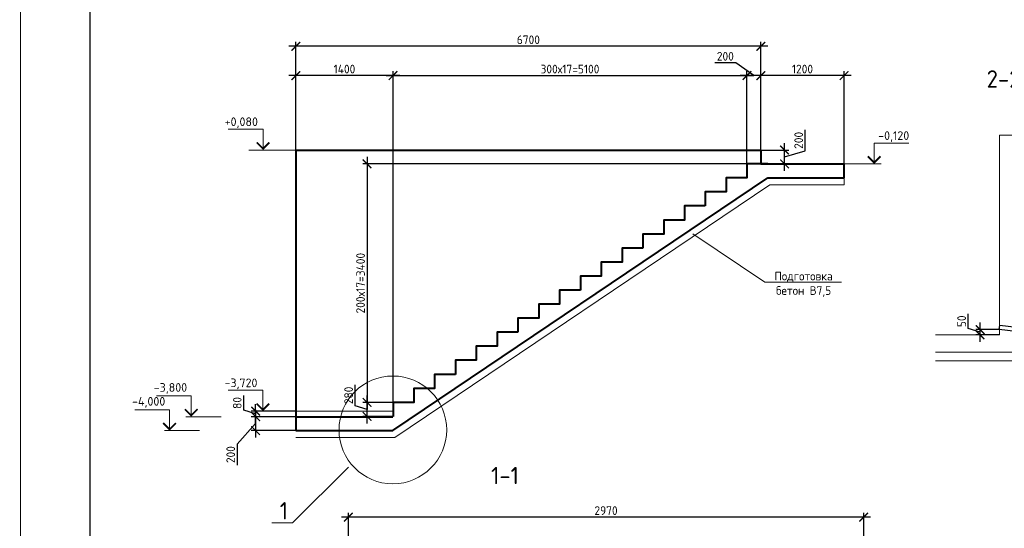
# Model space of a CAD drawing. Header units: millimetres. Extents: x 130535 to 3472113, y -52734 to 121434.
# Tile 49 of 100: x 539227 to 567601, y 4917 to 19563. Entities that reach past the tile are written whole.
import ezdxf
from ezdxf import colors
from ezdxf.entities.mleader import LeaderData, LeaderLine
from ezdxf.enums import TextEntityAlignment as Align
from ezdxf.math import Vec2, Vec3

# ---------------------------------------------------------------- set-up
doc = ezdxf.new("R2010")
doc.units = ezdxf.units.MM
doc.layers.get('DEFPOINTS').update_dxf_attribs({"color": 1, "lineweight": 0})
doc.layers.add('ИЗМ', color=3, linetype='Continuous')
doc.layers.add('ТОЛСТЫЕ_ОСНОВНЫЕ', color=6, linetype='Continuous')
for name, color, linetype, lineweight in [('РАЗМЕРЫ', 1, 'Continuous', 9), ('Разрез жилая часть$0$Отметки', 1, 'Continuous', 20), ('Символы 0.20', 1, 'Continuous', 20), ('стены монолит', 126, 'Continuous', 40), ('Текст 5.00', 82, 'Continuous', 50), ('Тонкая 0.20', 30, 'Continuous', 20), ('ТОНКИЕ', 7, 'Continuous', 9)]:
    doc.layers.add(name, color=color, linetype=linetype, lineweight=lineweight)
doc.styles.add('GOST-2.304_Type-B', font='GOST_Common.ttf')
doc.styles.add('ГОСТ', font='isocpeur.TTF')
doc.dimstyles.new('СПДС', dxfattribs={"dimscale": 100, "dimtxt": 2.5, "dimasz": 2.5, "dimexe": 1.25, "dimexo": 0, "dimtad": 1, "dimdec": 0, "dimtxsty": 'GOST-2.304_Type-B', "dimblk": 'ARCHTICK', "dimcen": 2.5, "dimdle": 2, "dimadec": 0, "dimazin": 2, "dimtfac": 0.75, "dimtdec": 0, "dimtmove": 1, "dimatfit": 3, "dimfxl": 1, "dimtolj": 1, "dimarcsym": 1})

# ---------------------------------------------------------------- blocks, each defined once
blk = doc.blocks.new('*U5')
at = {"layer": 'ТОЛСТЫЕ_ОСНОВНЫЕ', "color": 6}
blk.add_lwpolyline([(20, 5), (589, 5), (589, 415), (20, 415)], close=True, dxfattribs=at)
at = {"layer": 'ТОНКИЕ'}
blk.add_lwpolyline([(0, 0), (594, 0), (594, 420), (0, 420)], close=True, dxfattribs=at)
blk = doc.blocks.new('_None')
blk = doc.blocks.new('_ArchTick')
at = {"color": 0, "linetype": 'ByBlock', "const_width": 0.15}
blk.add_lwpolyline([(-0.5, -0.5), (0.5, 0.5)], dxfattribs=at)
blk = doc.blocks.new('*D369')
at = {"layer": 'DEFPOINTS', "color": 0, "linetype": 'Continuous', "lineweight": 0, "transparency": 16777216}
for p in [(548582, 8130, -700), (546027, 7730), (548582, 7730, -1050)]:
    blk.add_point(p, dxfattribs=at)
at = {"layer": 'РАЗМЕРЫ', "color": 0, "linetype": 'Continuous', "lineweight": -2, "transparency": 16777216}
for p, q in [((546027, 8330), (546027, 7530)), ((548582, 8130), (545902, 8130)), ((546027, 7930), (545496, 7339)), ((548582, 7730), (545902, 7730)), ((545496, 7339), (545496, 6739))]:
    blk.add_line(p, q, dxfattribs=at)
at = {"layer": 'РАЗМЕРЫ', "color": 0, "linetype": 'Continuous', "lineweight": -2, "transparency": 16777216, "xscale": 250, "yscale": 250, "zscale": 250}
for p, rotation in [((546027, 8130), 90), ((546027, 7730), 270)]:
    blk.add_blockref('_ArchTick', p, dxfattribs=dict(at, rotation=rotation))
at = {"layer": 'РАЗМЕРЫ', "color": 0, "linetype": 'Continuous', "lineweight": 0, "transparency": 16777216, "insert": (545308, 7039), "char_height": 250, "attachment_point": 5, "rotation": 90, "style": 'GOST-2.304_Type-B'}
blk.add_mtext('\\A1;200', dxfattribs=at)
blk = doc.blocks.new('*D365')
at = {"layer": 'DEFPOINTS', "color": 0, "linetype": 'Continuous', "lineweight": 0, "transparency": 16777216}
for p in [(560185, 17954), (560185, 15410), (549985, 8542)]:
    blk.add_point(p, dxfattribs=at)
at = {"layer": 'РАЗМЕРЫ', "color": 0, "linetype": 'Continuous', "lineweight": -2, "transparency": 16777216}
for p, q in [((549785, 17954), (560385, 17954)), ((549985, 8542), (549985, 18079)), ((560185, 15410), (560185, 18079))]:
    blk.add_line(p, q, dxfattribs=at)
at = {"layer": 'РАЗМЕРЫ', "color": 0, "linetype": 'Continuous', "lineweight": -2, "transparency": 16777216, "xscale": 250, "yscale": 250, "zscale": 250, "rotation": 180}
blk.add_blockref('_ArchTick', (549985, 17954), dxfattribs=at)
at = {"layer": 'РАЗМЕРЫ', "color": 0, "linetype": 'Continuous', "lineweight": -2, "transparency": 16777216, "xscale": 250, "yscale": 250, "zscale": 250}
blk.add_blockref('_ArchTick', (560185, 17954), dxfattribs=at)
at = {"layer": 'РАЗМЕРЫ', "color": 0, "linetype": 'Continuous', "lineweight": 0, "transparency": 16777216, "insert": (555085, 18142), "char_height": 250, "width": 550.09, "attachment_point": 5, "style": 'GOST-2.304_Type-B'}
blk.add_mtext('\\A1;300х17=5100', dxfattribs=at)
blk = doc.blocks.new('*D366')
at = {"layer": 'DEFPOINTS', "color": 0, "linetype": 'Continuous', "lineweight": 0, "transparency": 16777216}
for p in [(560585, 17954), (560585, 15810), (562985, 15410)]:
    blk.add_point(p, dxfattribs=at)
at = {"layer": 'РАЗМЕРЫ', "color": 0, "linetype": 'Continuous', "lineweight": -2, "transparency": 16777216}
for p, q in [((563185, 17954), (560385, 17954)), ((560585, 15810), (560585, 18079)), ((562985, 15410), (562985, 18079))]:
    blk.add_line(p, q, dxfattribs=at)
at = {"layer": 'РАЗМЕРЫ', "color": 0, "linetype": 'Continuous', "lineweight": -2, "transparency": 16777216, "xscale": 250, "yscale": 250, "zscale": 250, "rotation": 180}
blk.add_blockref('_ArchTick', (560585, 17954), dxfattribs=at)
at = {"layer": 'РАЗМЕРЫ', "color": 0, "linetype": 'Continuous', "lineweight": -2, "transparency": 16777216, "xscale": 250, "yscale": 250, "zscale": 250}
blk.add_blockref('_ArchTick', (562985, 17954), dxfattribs=at)
at = {"layer": 'РАЗМЕРЫ', "color": 0, "linetype": 'Continuous', "lineweight": 0, "transparency": 16777216, "insert": (561785, 18142), "char_height": 250, "attachment_point": 5, "style": 'GOST-2.304_Type-B'}
blk.add_mtext('\\A1;1200', dxfattribs=at)
blk = doc.blocks.new('*D367')
at = {"layer": 'DEFPOINTS', "color": 0, "linetype": 'Continuous', "lineweight": 0, "transparency": 16777216}
for p in [(547187, 18798), (547187, 15810, -7150), (560585, 15810)]:
    blk.add_point(p, dxfattribs=at)
at = {"layer": 'РАЗМЕРЫ', "color": 0, "linetype": 'Continuous', "lineweight": -2, "transparency": 16777216}
for p, q in [((560785, 18798), (546987, 18798)), ((547187, 15810), (547187, 18923)), ((560585, 15810), (560585, 18923))]:
    blk.add_line(p, q, dxfattribs=at)
at = {"layer": 'РАЗМЕРЫ', "color": 0, "linetype": 'Continuous', "lineweight": -2, "transparency": 16777216, "xscale": 250, "yscale": 250, "zscale": 250, "rotation": 180}
blk.add_blockref('_ArchTick', (547187, 18798), dxfattribs=at)
at = {"layer": 'РАЗМЕРЫ', "color": 0, "linetype": 'Continuous', "lineweight": -2, "transparency": 16777216, "xscale": 250, "yscale": 250, "zscale": 250}
blk.add_blockref('_ArchTick', (560585, 18798), dxfattribs=at)
at = {"layer": 'РАЗМЕРЫ', "color": 0, "linetype": 'Continuous', "lineweight": 0, "transparency": 16777216, "insert": (553886, 18985), "char_height": 250, "attachment_point": 5, "style": 'GOST-2.304_Type-B'}
blk.add_mtext('\\A1;6700', dxfattribs=at)
blk = doc.blocks.new('*D368')
at = {"layer": 'DEFPOINTS', "color": 0, "linetype": 'Continuous', "lineweight": 0, "transparency": 16777216}
for p in [(547187, 17954), (547187, 15810, -7150), (549985, 8542)]:
    blk.add_point(p, dxfattribs=at)
at = {"layer": 'РАЗМЕРЫ', "color": 0, "linetype": 'Continuous', "lineweight": -2, "transparency": 16777216}
for p, q in [((550185, 17954), (546987, 17954)), ((547187, 15810), (547187, 18079)), ((549985, 8542), (549985, 18079))]:
    blk.add_line(p, q, dxfattribs=at)
at = {"layer": 'РАЗМЕРЫ', "color": 0, "linetype": 'Continuous', "lineweight": -2, "transparency": 16777216, "xscale": 250, "yscale": 250, "zscale": 250, "rotation": 180}
blk.add_blockref('_ArchTick', (547187, 17954), dxfattribs=at)
at = {"layer": 'РАЗМЕРЫ', "color": 0, "linetype": 'Continuous', "lineweight": -2, "transparency": 16777216, "xscale": 250, "yscale": 250, "zscale": 250}
blk.add_blockref('_ArchTick', (549985, 17954), dxfattribs=at)
at = {"layer": 'РАЗМЕРЫ', "color": 0, "linetype": 'Continuous', "lineweight": 0, "transparency": 16777216, "insert": (548586, 18142), "char_height": 250, "attachment_point": 5, "style": 'GOST-2.304_Type-B'}
blk.add_mtext('\\A1;1400', dxfattribs=at)
blk = doc.blocks.new('*D370')
at = {"layer": 'DEFPOINTS', "color": 0, "linetype": 'Continuous', "lineweight": 0, "transparency": 16777216}
for p in [(560585, 15810), (561268, 15810), (560585, 15410)]:
    blk.add_point(p, dxfattribs=at)
at = {"layer": 'РАЗМЕРЫ', "color": 0, "linetype": 'Continuous', "lineweight": -2, "transparency": 16777216}
for p, q in [((561862, 15789), (561862, 16389)), ((561268, 15210), (561268, 16010)), ((560585, 15810), (561393, 15810)), ((561268, 15610), (561862, 15789)), ((560585, 15410), (561393, 15410))]:
    blk.add_line(p, q, dxfattribs=at)
at = {"layer": 'РАЗМЕРЫ', "color": 0, "linetype": 'Continuous', "lineweight": -2, "transparency": 16777216, "xscale": 250, "yscale": 250, "zscale": 250}
for p, rotation in [((561268, 15810), 90), ((561268, 15410), 270)]:
    blk.add_blockref('_ArchTick', p, dxfattribs=dict(at, rotation=rotation))
at = {"layer": 'РАЗМЕРЫ', "color": 0, "linetype": 'Continuous', "lineweight": 0, "transparency": 16777216, "insert": (561675, 16089), "char_height": 250, "attachment_point": 5, "rotation": 90, "style": 'GOST-2.304_Type-B'}
blk.add_mtext('\\A1;200', dxfattribs=at)
blk = doc.blocks.new('*D371')
at = {"layer": 'DEFPOINTS', "color": 0, "linetype": 'Continuous', "lineweight": 0, "transparency": 16777216}
for p in [(560585, 15410), (549237, 8542), (549985, 8542)]:
    blk.add_point(p, dxfattribs=at)
at = {"layer": 'РАЗМЕРЫ', "color": 0, "linetype": 'Continuous', "lineweight": -2, "transparency": 16777216}
for p, q in [((549237, 15610), (549237, 8342)), ((560585, 15410), (549112, 15410)), ((549985, 8542), (549112, 8542))]:
    blk.add_line(p, q, dxfattribs=at)
at = {"layer": 'РАЗМЕРЫ', "color": 0, "linetype": 'Continuous', "lineweight": -2, "transparency": 16777216, "xscale": 250, "yscale": 250, "zscale": 250}
for p, rotation in [((549237, 15410), 90), ((549237, 8542), 270)]:
    blk.add_blockref('_ArchTick', p, dxfattribs=dict(at, rotation=rotation))
at = {"layer": 'РАЗМЕРЫ', "color": 0, "linetype": 'Continuous', "lineweight": 0, "transparency": 16777216, "insert": (549050, 11976), "char_height": 250, "attachment_point": 5, "rotation": 90, "style": 'GOST-2.304_Type-B'}
blk.add_mtext('\\A1;200х17=3400', dxfattribs=at)
blk = doc.blocks.new('*D364')
at = {"layer": 'DEFPOINTS', "color": 0, "linetype": 'Continuous', "lineweight": 0, "transparency": 16777216}
for p in [(560185, 17954), (560185, 15810), (560585, 15810)]:
    blk.add_point(p, dxfattribs=at)
at = {"layer": 'РАЗМЕРЫ', "color": 0, "linetype": 'Continuous', "lineweight": -2, "transparency": 16777216}
for p, q in [((559862, 18323), (559262, 18323)), ((560385, 17954), (559862, 18323)), ((560785, 17954), (559985, 17954)), ((560185, 15810), (560185, 18079)), ((560585, 15810), (560585, 18079))]:
    blk.add_line(p, q, dxfattribs=at)
at = {"layer": 'РАЗМЕРЫ', "color": 0, "linetype": 'Continuous', "lineweight": -2, "transparency": 16777216, "xscale": 250, "yscale": 250, "zscale": 250, "rotation": 180}
blk.add_blockref('_ArchTick', (560185, 17954), dxfattribs=at)
at = {"layer": 'РАЗМЕРЫ', "color": 0, "linetype": 'Continuous', "lineweight": -2, "transparency": 16777216, "xscale": 250, "yscale": 250, "zscale": 250}
blk.add_blockref('_ArchTick', (560585, 17954), dxfattribs=at)
at = {"layer": 'РАЗМЕРЫ', "color": 0, "linetype": 'Continuous', "lineweight": 0, "transparency": 16777216, "insert": (559562, 18510), "char_height": 250, "attachment_point": 5, "style": 'GOST-2.304_Type-B'}
blk.add_mtext('\\A1;200', dxfattribs=at)
blk = doc.blocks.new('*D362')
at = {"layer": 'DEFPOINTS', "color": 0, "linetype": 'Continuous', "lineweight": 0, "transparency": 16777216}
for p in [(548699, 5238), (548699, 2905), (563549, 2905)]:
    blk.add_point(p, dxfattribs=at)
at = {"layer": 'РАЗМЕРЫ', "color": 0, "linetype": 'Continuous', "lineweight": -2, "transparency": 16777216}
for p, q in [((563749, 5238), (548499, 5238)), ((548699, 2905), (548699, 5363)), ((563549, 2905), (563549, 5363))]:
    blk.add_line(p, q, dxfattribs=at)
at = {"layer": 'РАЗМЕРЫ', "color": 0, "linetype": 'Continuous', "lineweight": -2, "transparency": 16777216, "xscale": 250, "yscale": 250, "zscale": 250, "rotation": 180}
blk.add_blockref('_ArchTick', (548699, 5238), dxfattribs=at)
at = {"layer": 'РАЗМЕРЫ', "color": 0, "linetype": 'Continuous', "lineweight": -2, "transparency": 16777216, "xscale": 250, "yscale": 250, "zscale": 250}
blk.add_blockref('_ArchTick', (563549, 5238), dxfattribs=at)
at = {"layer": 'РАЗМЕРЫ', "color": 0, "linetype": 'Continuous', "lineweight": 0, "transparency": 16777216, "insert": (556124, 5426), "char_height": 250, "attachment_point": 5, "style": 'GOST-2.304_Type-B'}
blk.add_mtext('\\A1;2970', dxfattribs=at)
blk = doc.blocks.new('*D503')
at = {"layer": 'DEFPOINTS', "color": 0, "linetype": 'Continuous', "lineweight": 0, "transparency": 16777216}
for p in [(549237, 8542), (549985, 8542), (549985, 8138)]:
    blk.add_point(p, dxfattribs=at)
at = {"layer": 'РАЗМЕРЫ', "color": 0, "linetype": 'Continuous', "lineweight": -2, "transparency": 16777216}
for p, q in [((548894, 8444), (548894, 9044)), ((549985, 8542), (549112, 8542)), ((549237, 7938), (549237, 8742)), ((549237, 8340), (548894, 8444)), ((549985, 8138), (549112, 8138))]:
    blk.add_line(p, q, dxfattribs=at)
at = {"layer": 'РАЗМЕРЫ', "color": 0, "linetype": 'Continuous', "lineweight": -2, "transparency": 16777216, "xscale": 250, "yscale": 250, "zscale": 250}
for p, rotation in [((549237, 8542), 90), ((549237, 8138), 270)]:
    blk.add_blockref('_ArchTick', p, dxfattribs=dict(at, rotation=rotation))
at = {"layer": 'РАЗМЕРЫ', "color": 0, "linetype": 'Continuous', "lineweight": 0, "transparency": 16777216, "insert": (548706, 8744), "char_height": 250, "attachment_point": 5, "rotation": 90, "style": 'GOST-2.304_Type-B'}
blk.add_mtext('\\A1;280', dxfattribs=at)
blk = doc.blocks.new('*D504')
at = {"layer": 'DEFPOINTS', "color": 0, "linetype": 'Continuous', "lineweight": 0, "transparency": 16777216}
for p in [(546027, 8290), (547183, 8290, -7149), (547183, 8130, -3225)]:
    blk.add_point(p, dxfattribs=at)
at = {"layer": 'РАЗМЕРЫ', "color": 0, "linetype": 'Continuous', "lineweight": -2, "transparency": 16777216}
for p, q in [((545683, 8314), (545683, 8739)), ((546027, 8210), (545683, 8314)), ((547183, 8290), (545902, 8290)), ((546027, 7930), (546027, 8490)), ((547183, 8130), (545902, 8130))]:
    blk.add_line(p, q, dxfattribs=at)
at = {"layer": 'РАЗМЕРЫ', "color": 0, "linetype": 'Continuous', "lineweight": -2, "transparency": 16777216, "xscale": 250, "yscale": 250, "zscale": 250}
for p, rotation in [((546027, 8290), 90), ((546027, 8130), 270)]:
    blk.add_blockref('_ArchTick', p, dxfattribs=dict(at, rotation=rotation))
at = {"layer": 'РАЗМЕРЫ', "color": 0, "linetype": 'Continuous', "lineweight": 0, "transparency": 16777216, "insert": (545496, 8526), "char_height": 250, "attachment_point": 5, "rotation": 90, "style": 'GOST-2.304_Type-B'}
blk.add_mtext('\\A1;80', dxfattribs=at)
blk = doc.blocks.new('*D555')
at = {"layer": 'DEFPOINTS', "color": 0, "linetype": 'Continuous', "lineweight": 0, "transparency": 16777216}
for p in [(566903, 10639), (567457, 10639), (567463, 10488)]:
    blk.add_point(p, dxfattribs=at)
at = {"layer": 'РАЗМЕРЫ', "color": 0, "linetype": 'Continuous', "lineweight": -2, "transparency": 16777216}
for p, q in [((566559, 10667), (566559, 11092)), ((566903, 10288), (566903, 10839)), ((566903, 10564), (566559, 10667)), ((567457, 10639), (566778, 10639)), ((567463, 10488), (566778, 10488))]:
    blk.add_line(p, q, dxfattribs=at)
at = {"layer": 'РАЗМЕРЫ', "color": 0, "linetype": 'Continuous', "lineweight": -2, "transparency": 16777216, "xscale": 250, "yscale": 250, "zscale": 250}
for p, rotation in [((566903, 10639), 90), ((566903, 10488), 270)]:
    blk.add_blockref('_ArchTick', p, dxfattribs=dict(at, rotation=rotation))
at = {"layer": 'РАЗМЕРЫ', "color": 0, "linetype": 'Continuous', "lineweight": 0, "transparency": 16777216, "insert": (566372, 10879), "char_height": 250, "attachment_point": 5, "rotation": 90, "style": 'GOST-2.304_Type-B'}
blk.add_mtext('\\A1;50', dxfattribs=at)

msp = doc.modelspace()

# ---------------------------------------------------------------- linework, layer by layer
at = {"layer": 'ИЗМ', "linetype": 'Continuous', "lineweight": 30}
msp.add_lwpolyline([(567470.1, 10763), (571956.9, 10232.7), (571943.6, 10108.4), (567456.8, 10638.7), (567470.1, 10763)], dxfattribs=at)
at = {"layer": 'РАЗМЕРЫ', "linetype": 'Continuous', "lineweight": 0}
for p, q in [((547187.2, 15810.4), (545825.9, 15810.4)), ((564054.5, 15410.4), (562984.9, 15410.4)), ((549980.5, 8290.4, -700), (547182.6, 8290.4, -7150))]:
    msp.add_line(p, q, dxfattribs=at)
at = {"layer": 'РАЗМЕРЫ', "color": 0, "linetype": 'Continuous', "lineweight": 18}
msp.add_line((562984.9, 14810.4), (562984.9, 15010.4), dxfattribs=at)
at = {"layer": 'РАЗМЕРЫ', "linetype": 'Continuous', "lineweight": 0}
msp.add_circle((549980.4, 7750.4, -700), 1551.3, dxfattribs=at)
at = {"layer": 'Символы 0.20', "color": 1, "linetype": 'Continuous', "lineweight": 20, "ltscale": 100}
for p, q in [((546239.7, 16410.4, -7150), (545239.7, 16410.4, -7150)), ((563849.7, 16010.4), (564849.7, 16010.4)), ((546235.1, 8890.4, -7150), (545235.1, 8890.4, -7150)), ((544169.6, 8730.4, -7850), (543169.6, 8730.4, -7850)), ((543545.8, 8330.4, -7150), (542545.8, 8330.4, -7150)), ((545035.7, 8130.4, -7850), (544169.6, 8130.4, -7850)), ((544411.9, 7730.4, -7150), (543545.8, 7730.4, -7150))]:
    msp.add_line(p, q, dxfattribs=at)
at = {"layer": 'Символы 0.20', "color": 1, "linetype": 'Continuous', "lineweight": 20, "ltscale": 10000}
for p, q in [((563999.7, 15410.4), (563699.7, 15410.4)), ((544019.6, 8130.4, -7850), (544319.6, 8130.4, -7850)), ((543395.8, 7730.4, -7150), (543695.8, 7730.4, -7150))]:
    msp.add_line(p, q, dxfattribs=at)
for points, elevation in [([(546239.7, 15810.4), (546239.7, 16410.4)], -7150), ([(546235.1, 8290.4), (546235.1, 8890.4)], -7150), ([(544169.6, 8130.4), (544169.6, 8730.4)], -7850), ([(543545.8, 7730.4), (543545.8, 8330.4)], -7150)]:
    msp.add_lwpolyline(points, dxfattribs=dict(at, elevation=elevation))
at = {"layer": 'Символы 0.20', "color": 1, "linetype": 'Continuous', "lineweight": 20, "ltscale": 10000, "const_width": 50}
for points, elevation in [([(546422, 16028.1), (546239.7, 15845.7), (546057.4, 16028.1)], -7150), ([(546417.5, 8508.1), (546235.1, 8325.7), (546052.8, 8508.1)], -7150), ([(544351.9, 8348.1), (544169.6, 8165.7), (543987.3, 8348.1)], -7850), ([(543728.1, 7948.1), (543545.8, 7765.7), (543363.5, 7948.1)], -7150)]:
    msp.add_lwpolyline(points, dxfattribs=dict(at, elevation=elevation))
at = {"layer": 'Символы 0.20', "color": 1, "linetype": 'Continuous', "lineweight": 20, "ltscale": 10000}
msp.add_lwpolyline([(563849.7, 15410.4), (563849.7, 16010.4)], dxfattribs=at)
at = {"layer": 'Символы 0.20', "color": 1, "linetype": 'Continuous', "lineweight": 20, "ltscale": 10000, "const_width": 50}
msp.add_lwpolyline([(563667.4, 15628.1), (563849.7, 15445.7), (564032, 15628.1)], dxfattribs=at)
at = {"layer": 'стены монолит', "ltscale": 100}
for p, q in [((547187.2, 15810.4, -7150), (547182.6, 7730.4, -7850)), ((547187.2, 15810.4, -7150), (560585, 15810.4)), ((560585, 15810.4), (560585, 15410.4)), ((560585, 15410.4), (562984.9, 15410.4)), ((562984.9, 15010.4), (562984.9, 15410.4)), ((549980.4, 7730.4, -700), (560785, 15010.4)), ((560785, 15010.4), (562984.9, 15010.4)), ((547182.6, 8130.4, -7150), (549980.5, 8130.4, -700)), ((547182.6, 7730.4, -7850), (549980.4, 7730.4, -700))]:
    msp.add_line(p, q, dxfattribs=at)
at = {"layer": 'стены монолит', "color": 0, "lineweight": 18, "ltscale": 100}
for p, q in [((550034, 7530.4, -700), (560846.8, 14810.4)), ((560846.8, 14810.4), (562984.9, 14810.4)), ((547182.6, 7530.4, -7850), (550034, 7530.4, -700))]:
    msp.add_line(p, q, dxfattribs=at)
at = {"layer": 'стены монолит', "ltscale": 100}
for points in [[(560785, 15410.4), (560185, 15410.4), (560185, 15006.4), (559585, 15006.4), (559585, 14602.4), (558985, 14602.4), (558985, 14198.4)], [(558985, 14198.4), (558385, 14198.4), (558385, 13794.4), (557785, 13794.4), (557785, 13390.4), (557185, 13390.4), (557185, 12986.4)], [(557185, 12986.4), (556585, 12986.4), (556585, 12582.4), (555985, 12582.4), (555985, 12178.4), (555385, 12178.4), (555385, 11774.4)], [(555385, 11774.4), (554785, 11774.4), (554785, 11370.4), (554185, 11370.4), (554185, 10966.4), (553585, 10966.4), (553585, 10562.4)], [(553585, 10562.4), (552985, 10562.4), (552985, 10158.4), (552385, 10158.4), (552385, 9754.4), (551785, 9754.4), (551785, 9350.4)], [(551785, 9350.4), (551185, 9350.4), (551185, 8946.4), (550585, 8946.4), (550585, 8542.4), (549985, 8542.4), (549985, 8138.4)]]:
    msp.add_lwpolyline(points, dxfattribs=at)
at = {"layer": 'Тонкая 0.20'}
for p, q in [((567463.4, 16238.4), (567963.4, 16238.4)), ((567463.4, 10500.9), (567463.4, 16238.4)), ((567463.4, 10488.4), (567463.4, 13570.7)), ((565613.4, 10488.4), (567463.4, 10488.4)), ((568213.4, 9988.4), (565613.4, 9988.4)), ((568213.4, 9738.4), (565613.4, 9738.4))]:
    msp.add_line(p, q, dxfattribs=at)

# ---------------------------------------------------------------- block references
at = {"xscale": 100, "yscale": 100, "zscale": 100}
msp.add_blockref('*U5', (539249.9, -7790.1), dxfattribs=at)
msp.add_blockref('*U5', (539249.9, -7790.1), dxfattribs=at)

# ---------------------------------------------------------------- texts
at = {"insert": (153574.3, 18462.6), "char_height": 330, "attachment_point": 1, "style": 'ГОСТ'}
msp.add_mtext_dynamic_manual_height_columns('\\pi10055.14148;{\\H1.5152x;\\P\\pi7542.56108;Общие указания\\P\\pi1650;}1.^IРабочая документация разработана в соответствии с заданием на проектирование, требованиями действующих технических регламентов, стандартов, сводов правил и других документов, содержащих установленные требования.\\P2.^IРабочая документация выполнена в соответствии со следующими нормативными и техническими документами:\\P-^IСП 20.13330.2016 "Нагрузки и Воздействия";\\P-^IСП 63.13330.2012 "Бетонные и железобетонные конструкции. Основные положения";\\P-^IСП 22.13330.2016 "Основания зданий и сооружений";\\P-^IСП 45.13330.2012 "Земляные сооружения, основания и фундаменты".\\P3.   За относительную отметку 0,000 принята отметка чистого пола первого этажа.\\P4.^IПеречень видов работ, для которых необходимо составлять акты освидетельствования скрытых работ:\\P-^Iармирование конструкций;\\P-^Iосвидетельствование опалубки перед бетонированием;\\P-^Iвыполнение сварочных работ;\\P-^Iотбор контрольных проб бетона;\\P-^Iсоответствие законченных железобетонных конструкций проекту с отображением качества работ;\\P-^Iустройство монолитных конструкций, выполняемых в зимнее время;  \\P\\pi0;        -    устройство гидроизоляции;\\P\\pi1650;-^Iуплотнение грунтов и обратную засыпку.\\PЗапрещается выполнение последующих работ при отсутствии актов освидетельствования предшествующих скрытых работ во всех случаях.\\P\\pi0;        5. Проект рассчитан на производство работ в период положительных температур. В случае выполнения работ при отрицательных температурах необходимо выполнять требования СНиП часть 3 по производству работ и ППР.\\P        6. При минимальной температуре воздуха до минус 15°С допускается:\\P\\pi1650;-выдерживание бетона в конструкции методом термоса, при предварительном разогреве бетонной смеси;\\P -форсированный электроразогрев бетона в конструкции с повторным уплотнением.\\PПри минимальной температуре воздуха до минус 25°С допускается:\\P -обогрев бетона в греющей опалубке с помощью низкотемпературных электронагревателей;\\P -электродный сквозной прогрев бетона;\\P -электрообогрев с помощью греющего провода.', width=18460.283, gutter_width=5800, heights=[33815.2], dxfattribs=at)
at = {"layer": 'Разрез жилая часть$0$Отметки', "linetype": 'Continuous', "lineweight": 25, "ltscale": 100, "style": 'ГОСТ'}
for s, p in [('+0,080', (545134.7, 16500.4, -7150)), ('-0,120', (563967.2, 16100.4)), ('-3,800', (543089.6, 8847.9, -7850)), ('-3,720', (545130.1, 8980.4, -7150)), ('-4,000', (542465.8, 8447.9, -7150))]:
    msp.add_text(s, height=250, dxfattribs=at).set_placement(p)
at = {"layer": 'Текст 5.00', "style": 'GOST-2.304_Type-B'}
for s, p in [('2-2', (567579.4, 17856.9)), ('1-1', (553211.9, 6437.2))]:
    msp.add_text(s, height=500, dxfattribs=at).set_placement(p, align=Align.MIDDLE_CENTER)

# ---------------------------------------------------------------- dimensions: what is measured, and where the dimension line sits
at = {"layer": 'РАЗМЕРЫ', "linetype": 'Continuous', "lineweight": 0}
for base, p1, p2, picture, middle in [((547187.2, 18797.9), (560585, 15810.4), (547187.2, 15810.4, -7150), '*D367', (553886.1, 18985.4)), ((547187.2, 17954.1), (549985, 8542.4), (547187.2, 15810.4, -7150), '*D368', (548586.1, 18141.6)), ((560585, 17954.1), (562984.9, 15410.4), (560585, 15810.4), '*D366', (561784.9, 18141.6))]:
    dim = msp.add_linear_dim(base=base, p1=p1, p2=p2, dimstyle='СПДС', override={"dimlfac": 0.5, "dimrnd": 5}, dxfattribs=at)
    dim.commit()
    dim.dimension.update_dxf_attribs({"geometry": picture, "text_midpoint": middle})
for base, p1, p2, angle, override, picture, middle in [((560185, 17954.1), (560585, 15810.4), (560185, 15810.4), 180, {"dimlfac": 0.5, "dimrnd": 5}, '*D364', (559799.4, 18322.8)), ((546026.8, 7730.4, -3225), (548581.5, 8130.4, -3925), (548581.5, 7730.4, -4275), 90, {"dimlfac": 0.5}, '*D369', (545495.5, 7276.5, -3225))]:
    dim = msp.add_linear_dim(base=base, p1=p1, p2=p2, angle=angle, dimstyle='СПДС', override=override, dxfattribs=at)
    dim.commit()
    dim.dimension.update_dxf_attribs({"geometry": picture, "text_midpoint": middle, "dimtype": 160})
dim = msp.add_linear_dim(base=(560185, 17954.1), p1=(549985, 8542.4), p2=(560185, 15410.4), text='300х17=<>', dimstyle='СПДС', override={"dimlfac": 0.5, "dimrnd": 5}, dxfattribs=at)
dim.commit()
dim.dimension.update_dxf_attribs({"geometry": '*D365', "text_midpoint": (555085, 18141.6)})
for base, p1, p2, override, picture, middle in [((561268.5, 15810.4), (560585, 15410.4), (560585, 15810.4), {"dimlfac": 0.5, "dimrnd": 5}, '*D370', (561674.7, 15851)), ((546026.8, 8290.4), (547182.6, 8130.4, -3225), (547182.9, 8290.4, -7149.3), {"dimlfac": 0.5}, '*D504', (545495.5, 8376))]:
    dim = msp.add_linear_dim(base=base, p1=p1, p2=p2, angle=90, dimstyle='СПДС', override=override, dxfattribs=at)
    dim.commit()
    dim.dimension.update_dxf_attribs({"geometry": picture, "text_midpoint": middle})
for p1, text, picture, middle in [((560585, 15410.4), '200х17=3400', '*D371', (549050, 11976.4)), ((549985, 8138.4), '280', '*D503', (548706.2, 8506))]:
    dim = msp.add_linear_dim(base=(549237.5, 8542.4), p1=p1, p2=(549985, 8542.4), angle=90, text=text, dimstyle='СПДС', override={"dimlfac": 0.5}, dxfattribs=at)
    dim.commit()
    dim.dimension.update_dxf_attribs({"geometry": picture, "text_midpoint": middle})
dim = msp.add_linear_dim(base=(566902.8, 10638.7), p1=(567463.4, 10488.4), p2=(567456.8, 10638.7), angle=90, text='50', dimstyle='СПДС', dxfattribs=at)
dim.commit()
dim.dimension.update_dxf_attribs({"geometry": '*D555', "text_midpoint": (566371.5, 10729.2)})
at = {"layer": 'РАЗМЕРЫ', "color": 3, "linetype": 'Continuous', "lineweight": 0}
dim = msp.add_linear_dim(base=(548699.3, 5238.3), p1=(563549.3, 2904.6), p2=(548699.3, 2904.6), dimstyle='СПДС', override={"dimlfac": 0.2}, dxfattribs=at)
dim.commit()
dim.dimension.update_dxf_attribs({"geometry": '*D362', "text_midpoint": (556124.3, 5425.8)})

# ---------------------------------------------------------------- leaders
at = {"layer": 'Символы 0.20'}
ml = msp.add_multileader_mtext('Standard', dxfattribs=at)
ml.set_content('Подготовка\\Pбетон В7,5', color=256, style='GOST-2.304_Type-B')
ml.set_leader_properties(color=256, linetype='ByLayer', lineweight=-1)
ml.set_arrow_properties(name='NONE')
ml.build(insert=Vec2(0, 0))
ml.multileader.update_dxf_attribs({"text_left_attachment_type": 6, "text_right_attachment_type": 6, "dogleg_length": 1, "arrow_head_size": 36, "scale": 20})
ctx = ml.context
ctx.base_point, ctx.scale, ctx.char_height, ctx.arrow_head_size, ctx.landing_gap_size, ctx.plane_origin = Vec3(560900.3, 12005.6), 20, 250, 36, 18, Vec3(565354.1, 17026.7)
ctx.left_attachment, ctx.right_attachment, ctx.text_align_type = 6, 6, 1
notes = []
notes.append((ctx, [(0, (1, 1, 0), (560700.3, 12005.6), (1, 0), 200, [(0, [(558625.1, 13399)], 0, [])])]))
ctx.mtext.insert, ctx.mtext.alignment, ctx.mtext.flow_direction = Vec3(561818.3, 12305.6), 2, 5
at = {"layer": 'Символы 0.20', "ltscale": 100}
ml = msp.add_multileader_mtext('Standard', dxfattribs=at)
ml.set_content('Труба Тр\\Pниз трубы на 50 мм выше верха плиты', color=256, style='ГОСТ')
ml.set_leader_properties(color=256, linetype='ByLayer', lineweight=-1)
ml.set_arrow_properties(name='NONE')
ml.build(insert=Vec2(0, 0))
ml.multileader.update_dxf_attribs({"text_left_attachment_type": 6, "text_right_attachment_type": 6, "dogleg_length": 2.5, "arrow_head_size": 45, "scale": 100})
ctx = ml.context
ctx.base_point, ctx.scale, ctx.char_height, ctx.arrow_head_size, ctx.landing_gap_size, ctx.plane_origin = Vec3(501440.4, 12197.9), 100, 300, 45, 22.5, Vec3(511146.9, 8887.5)
ctx.left_attachment, ctx.right_attachment = 6, 6
notes.append((ctx, [(1, (1, 1, 0), (505500.4, 12197.9), (-1, 0), 250, [(0, [(506139.9, 10557.6)], 0, [])])]))
ctx.mtext.insert, ctx.mtext.width, ctx.mtext.flow_direction = Vec3(501462.9, 12587.9), 3780.751, 5
ml = msp.add_multileader_mtext('Standard', dxfattribs=at)
ml.set_content('Труба Тр\\Pниз трубы в уровне верха плиты', color=256, style='ГОСТ')
ml.set_leader_properties(color=256, linetype='ByLayer', lineweight=-1)
ml.set_arrow_properties(name='NONE')
ml.build(insert=Vec2(0, 0))
ml.multileader.update_dxf_attribs({"text_left_attachment_type": 6, "text_right_attachment_type": 6, "dogleg_length": 2.5, "arrow_head_size": 45, "scale": 100})
ctx = ml.context
ctx.base_point, ctx.scale, ctx.char_height, ctx.arrow_head_size, ctx.landing_gap_size, ctx.plane_origin = Vec3(439775.3, 9734), 100, 300, 45, 22.5, Vec3(433878.8, 6423.5)
ctx.left_attachment, ctx.right_attachment = 6, 6
notes.append((ctx, [(1, (1, 1, 0), (439525.3, 9734), (1, 0), 250, [(0, [(438885.9, 8093.7)], 0, [])])]))
ctx.mtext.insert, ctx.mtext.width, ctx.mtext.flow_direction = Vec3(439797.8, 10124), 6576.024, 5
ml = msp.add_multileader_mtext('Standard', dxfattribs=at)
ml.set_content('Труба Тр\\Pниз трубы в уровне верха плиты', color=256, style='ГОСТ')
ml.set_leader_properties(color=256, linetype='ByLayer', lineweight=-1)
ml.set_arrow_properties(name='NONE')
ml.build(insert=Vec2(0, 0))
ml.multileader.update_dxf_attribs({"text_left_attachment_type": 6, "text_right_attachment_type": 6, "dogleg_length": 2.5, "arrow_head_size": 45, "scale": 100})
ctx = ml.context
ctx.base_point, ctx.scale, ctx.char_height, ctx.arrow_head_size, ctx.landing_gap_size, ctx.plane_origin = Vec3(374236, 9404.1), 100, 300, 45, 22.5, Vec3(368339.5, 6093.6)
ctx.left_attachment, ctx.right_attachment = 6, 6
notes.append((ctx, [(1, (1, 1, 0), (373986, 9404.1), (1, 0), 250, [(0, [(373346.6, 7763.7)], 0, [])])]))
ctx.mtext.insert, ctx.mtext.width, ctx.mtext.flow_direction = Vec3(374258.5, 9794.1), 6442.783, 5
ml = msp.add_multileader_mtext('Standard', dxfattribs=at)
ml.set_content('Щебень фр.20-40', color=256, style='ГОСТ')
ml.set_leader_properties(color=256, linetype='ByLayer', lineweight=-1)
ml.set_arrow_properties(name='NONE')
ml.build(insert=Vec2(0, 0))
ml.multileader.update_dxf_attribs({"text_left_attachment_type": 6, "text_right_attachment_type": 6, "dogleg_length": 2.5, "arrow_head_size": 45, "scale": 100})
ctx = ml.context
ctx.base_point, ctx.scale, ctx.char_height, ctx.arrow_head_size, ctx.landing_gap_size, ctx.plane_origin = Vec3(499616, 8365.1), 100, 300, 45, 22.5, Vec3(507147.5, 5054.7)
ctx.left_attachment, ctx.right_attachment = 6, 6
notes.append((ctx, [(1, (1, 1, 0), (501501, 8365.1), (-1, 0), 250, [(0, [(503252, 9791.6)], 0, [])])]))
ctx.mtext.insert, ctx.mtext.width, ctx.mtext.flow_direction = Vec3(499638.5, 8755.1), 2129.129, 5
ml = msp.add_multileader_mtext('Standard', dxfattribs=at)
ml.set_content('Щебень фр.20-40', color=256, style='ГОСТ')
ml.set_leader_properties(color=256, linetype='ByLayer', lineweight=-1)
ml.set_arrow_properties(name='NONE')
ml.build(insert=Vec2(0, 0))
ml.multileader.update_dxf_attribs({"text_left_attachment_type": 6, "text_right_attachment_type": 6, "dogleg_length": 2.5, "arrow_head_size": 45, "scale": 100})
ctx = ml.context
ctx.base_point, ctx.scale, ctx.char_height, ctx.arrow_head_size, ctx.landing_gap_size, ctx.plane_origin = Vec3(443794.3, 5890.3), 100, 300, 45, 22.5, Vec3(437897.8, 2579.9)
ctx.left_attachment, ctx.right_attachment = 6, 6
notes.append((ctx, [(1, (1, 1, 0), (443544.3, 5890.3), (1, 0), 250, [(0, [(441793.3, 7316.8)], 0, [])])]))
ctx.mtext.insert, ctx.mtext.width, ctx.mtext.flow_direction = Vec3(443816.8, 6280.3), 2129.129, 5
ml = msp.add_multileader_mtext('Standard', dxfattribs=at)
ml.set_content('Щебень фр.20-40', color=256, style='ГОСТ')
ml.set_leader_properties(color=256, linetype='ByLayer', lineweight=-1)
ml.set_arrow_properties(name='NONE')
ml.build(insert=Vec2(0, 0))
ml.multileader.update_dxf_attribs({"text_left_attachment_type": 6, "text_right_attachment_type": 6, "dogleg_length": 2.5, "arrow_head_size": 45, "scale": 100})
ctx = ml.context
ctx.base_point, ctx.scale, ctx.char_height, ctx.arrow_head_size, ctx.landing_gap_size, ctx.plane_origin = Vec3(378255, 5560.4), 100, 300, 45, 22.5, Vec3(372358.5, 2249.9)
ctx.left_attachment, ctx.right_attachment = 6, 6
notes.append((ctx, [(1, (1, 1, 0), (378005, 5560.4), (1, 0), 250, [(0, [(376254, 6986.9)], 0, [])])]))
ctx.mtext.insert, ctx.mtext.width, ctx.mtext.flow_direction = Vec3(378277.5, 5950.4), 2129.129, 5
at = {"layer": 'Символы 0.20'}
ml = msp.add_multileader_mtext('Standard', dxfattribs=at)
ml.set_content('1', color=256, style='GOST-2.304_Type-B')
ml.set_leader_properties(color=256, linetype='ByLayer', lineweight=-1)
ml.set_arrow_properties(name='NONE')
ml.build(insert=Vec2(0, 0))
ml.multileader.update_dxf_attribs({"text_left_attachment_type": 6, "text_right_attachment_type": 6, "dogleg_length": 1, "arrow_head_size": 36, "scale": 20})
ctx = ml.context
ctx.base_point, ctx.scale, ctx.char_height, ctx.arrow_head_size, ctx.landing_gap_size, ctx.plane_origin = Vec3(546702.9, 5072.8, 700), 20, 500, 36, 18, Vec3(555006.6, 8523.7, 700)
ctx.left_attachment, ctx.right_attachment = 6, 6
notes.append((ctx, [(0, (1, 1, 0), (547088.9, 5072.8, 700), (-1, 0), 200, [(0, [(548700.8, 6676.3, 700)], 0, [])])]))
ctx.mtext.insert, ctx.mtext.flow_direction = Vec3(546720.9, 5672.8, 700), 5
for ctx, leaders in notes:
    for number, flags, end, landing, length, lines in leaders:
        leader = LeaderData()
        leader.index, (leader.has_last_leader_line, leader.has_dogleg_vector, leader.attachment_direction) = number, flags
        leader.last_leader_point, leader.dogleg_vector, leader.dogleg_length = Vec3(end), Vec3(landing), length
        for number, points, colour, breaks in lines:
            line = LeaderLine()
            line.index, line.vertices, line.color, line.breaks = number, Vec3.list(points), colors.encode_raw_color(colour), breaks
            leader.lines.append(line)
        ctx.leaders.append(leader)

doc.saveas('drawing.dxf')
